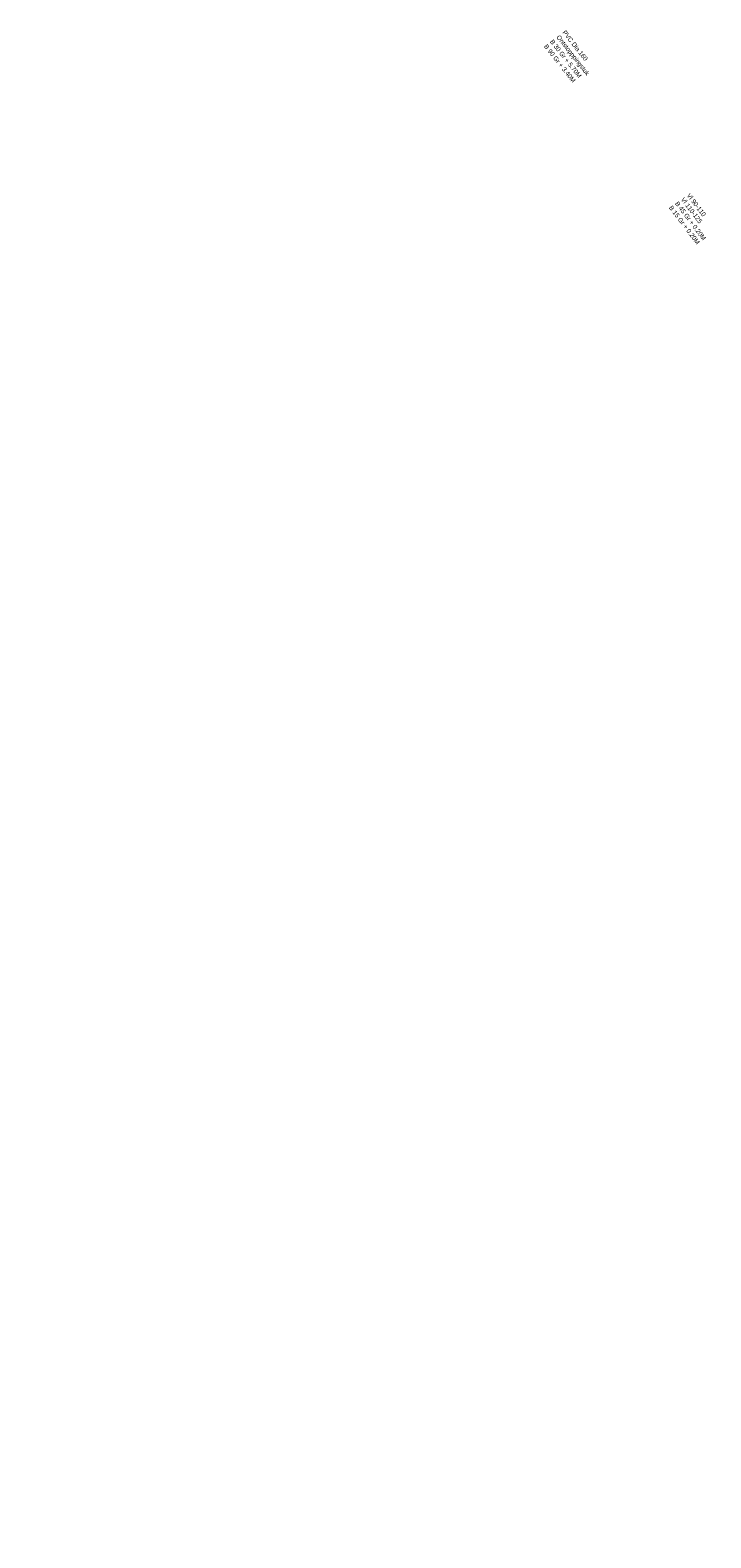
# Model space of a CAD drawing. Header units: inches. Extents: x 0 to 191500, y 0 to 342750.
# Tile 228 of 256: x 186681 to 186711, y 331736 to 331802. Entities that reach past the tile are written whole.
import ezdxf

# ---------------------------------------------------------------- set-up
doc = ezdxf.new("R2010")
doc.units = ezdxf.units.IN
doc.header["$MEASUREMENT"] = 0
doc.layers.add('ECW', color=150, linetype='Continuous', lineweight=20)
doc.layers.add('Tekst algemeen', color=7, linetype='Continuous', lineweight=20)
picture_1 = doc.add_image_def('image1.ecw', size_in_pixel=(220000, 285000))

msp = doc.modelspace()

# ---------------------------------------------------------------- texts
at = {"layer": 'Tekst algemeen'}
for s, rotation, p in [('B 30 Gr + 5.70M', 308.1812034, (186703.97117, 331801.34733)), ('Ontstopppingstuk', 308.1812034, (186704.25415, 331801.54369)), ('PVC Dia 160', 308.1812034, (186704.51617, 331801.74974)), ('B 90 Gr + 3.40M', 308.1812034, (186703.70915, 331801.14128)), ('B 15 Gr + 0.20M', 307.0643272, (186709.17237, 331794.09676)), ('B 45 Gr + 0.20M', 307.0643272, (186709.44083, 331794.27712)), ('Vl 110-125', 307.0643272, (186709.69682, 331794.45605)), ('Vl 90-110', 307.0643272, (186709.95281, 331794.63496))]:
    msp.add_text(s, height=0.2, rotation=rotation, dxfattribs=at).set_placement(p)

# ---------------------------------------------------------------- pictures from other files: only their frames are drawn
at = {"layer": 'ECW'}
image = msp.add_image(picture_1, insert=(180500, 328500), size_in_units=(11000, 14250), dxfattribs=at)
image.dxf.flags = 7

doc.saveas('drawing.dxf')
